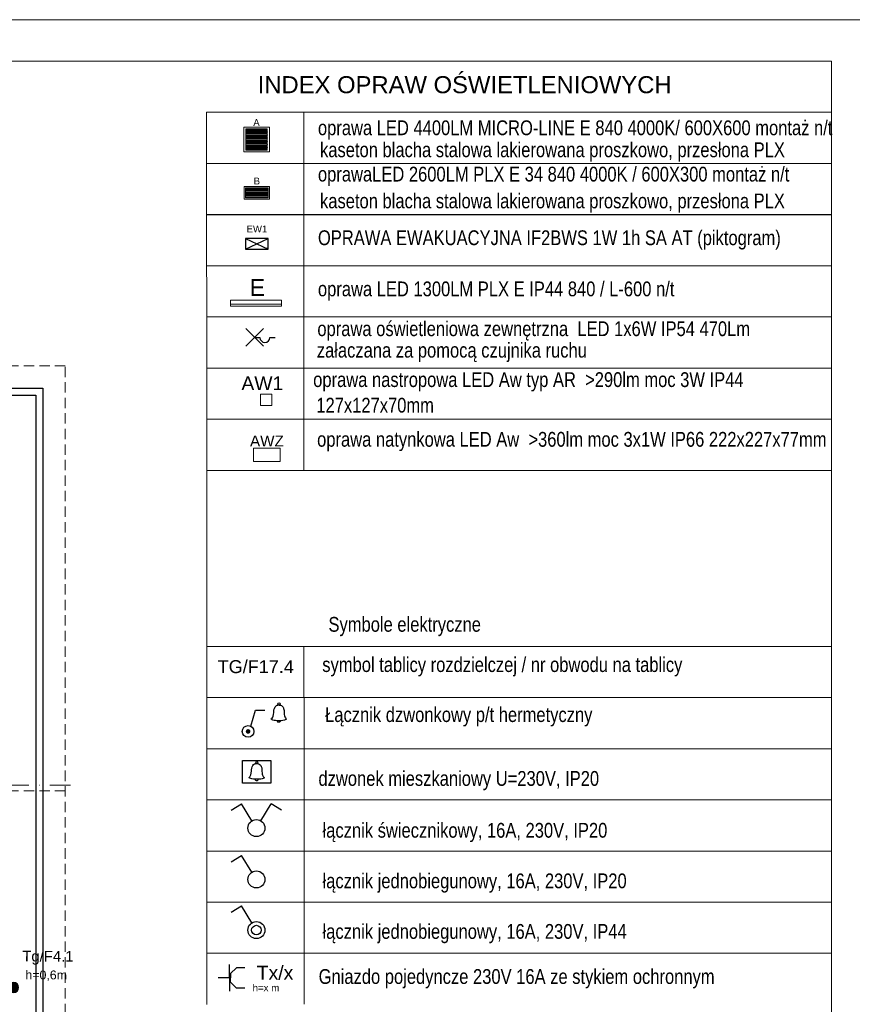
# Model space of a CAD drawing. Header units: inches. Extents: x 45159 to 108059, y -33626 to -17950.
# Tile 31 of 38: x 50738 to 51442, y -18782 to -17950. Entities that reach past the tile are written whole.
import ezdxf
from ezdxf.enums import TextEntityAlignment as Align

# ---------------------------------------------------------------- set-up
doc = ezdxf.new("R2010")
doc.units = ezdxf.units.IN
doc.header["$MEASUREMENT"] = 0
for name, pattern in [('DASHDOT', [1, 0.5, -0.25, 0, -0.25]), ('DASHED', [0.75, 0.5, -0.25]), ('HIDDEN', [0.375, 0.25, -0.125])]:
    doc.linetypes.add(name, pattern=pattern)
for name, color, linetype in [('--zest.powiezchni', 7, 'Continuous'), ('A36-obrzeże', 252, 'Continuous'), ('AX - OPRAWY KIERUNKOWE', 1, 'Continuous'), ('E_gniazda', 240, 'Continuous'), ('E_LAMPY', 240, 'Continuous'), ('IE_ośw PRZYCISKI I ŁĄCZNIKI', 5, 'Continuous')]:
    doc.layers.add(name, color=color, linetype=linetype)
for name, color, linetype, lineweight in [('A--tabelka rysunku', 7, 'Continuous', 0), ('E-opisy', 240, 'Continuous', 25), ('E_instalacje elektryczne', 250, 'Continuous', 30), ('E_łączniki', 240, 'Continuous', 30), ('LUXIONA', 140, 'Continuous', 20), ('p--dach', 7, 'Continuous', 30), ('p--osie konstr', 7, 'DASHDOT', 15)]:
    doc.layers.add(name, color=color, linetype=linetype, lineweight=lineweight)
doc.layers.add('AA_KOMINY.W+_Nr_Pióra__152', color=7, linetype='Continuous', lineweight=5, true_color=0x40cfff)
doc.styles.add('Arial', font='arial.ttf', dxfattribs={"width": 0.75})
doc.styles.add('ARIAL 1.0', font='arial.ttf')
doc.styles.add('GENERATED_STYLE_2', font='arial.ttf')
doc.styles.add('GENERATED_STYLE_5', font='txt')
doc.styles.get("Standard").update_dxf_attribs({"font": 'ARIAL.TTF', "width": 0.75})

# ---------------------------------------------------------------- blocks, each defined once
blk = doc.blocks.new('SPLINE_10', base_point=(16648.9, -8782.5))
at = {"lineweight": 30, "true_color": 0xf50000}
h = blk.add_hatch(color=1, dxfattribs=at)
h.dxf.hatch_style = 1
h.paths.add_polyline_path([(16574.2, -8575.1, 1), (16553.8, -8575.1, 1)])
at = {"color": 1, "lineweight": 30, "true_color": 0xf50000}
blk.add_circle((16564, -8575.1), 10.2, dxfattribs=at)
at = {"layer": 'AA_KOMINY.W+_Nr_Pióra__152', "color": 1, "lineweight": 30, "true_color": 0xf50000, "flags": 128}
for points in [[(16568.7, -8507.5), (16563.9, -8503.2), (16562.5, -8499.8), (16562.1, -8495.2), (16562.1, -8473.3)], [(16568.6, -8524.7), (16574.3, -8524.7), (16580.1, -8523.8), (16583.2, -8522.5), (16586, -8520), (16586.5, -8518.3), (16586.6, -8515.2), (16585.6, -8513.2), (16582.5, -8511.6), (16574.1, -8509), (16568.7, -8507.5)], [(16553.6, -8542.9), (16550.6, -8541.8), (16548.2, -8540.1), (16547, -8537.4), (16547, -8533.9), (16547.8, -8530.7), (16549.9, -8527.6), (16558.3, -8524.7)], [(16558.3, -8524.7), (16568.6, -8524.7)], [(16564, -8568.5), (16564, -8555.3), (16563, -8551.7), (16561.9, -8549.8), (16559.8, -8547), (16553.6, -8542.9)]]:
    blk.add_lwpolyline(points, dxfattribs=at)
blk = doc.blocks.new('AX - KIERUNKI')
at = {"layer": 'AX - OPRAWY KIERUNKOWE'}
for points in [[(-20, 0), (-19, -3), (-18, -5), (-13, -5), (-11, -3), (-11, 3), (-13, 6), (-18, 6), (-18, 4), (-14, 4), (-12, 3), (-12, -3), (-13, -3), (-17, -3), (-18, -2), (-18, -1), (-17, 0), (-14, 0), (-14, 2), (-18, 2)], [(-9, -3), (-7, -5), (-4, -5), (-3, -4), (-2, -5), (2, -5), (3, -3), (3, 6), (2, 6), (2, -3), (1, -3), (-1, -3), (-2, -3), (-2, 6), (-3, 6), (-3, -3), (-4, -3), (-7, -3), (-7, -3), (-7, 6), (-9, 6)], [(6, -3), (8, -5), (14, -5), (17, -1), (21, -5), (23, -5), (18, 0), (22, 3), (22, 2), (23, 2), (23, 6), (19, 6), (19, 4), (20, 4), (17, 1), (15, 3), (15, 1), (16, 0), (13, -3), (9, -3), (7, -2), (7, 3), (9, 4), (12, 4), (13, 3), (13, 2), (12, 1), (9, 1), (9, -1), (13, -1), (15, 1), (15, 4), (13, 6), (8, 6), (6, 3)], [(-20, -8), (-20, -10), (-18, -10), (-18, -10), (-19, -10), (-19, -9), (-18, -9), (-18, -9), (-19, -9), (-19, -8), (-18, -8), (-18, -8)], [(-17, -8), (-17, -10), (-17, -10), (-17, -8), (-16, -10), (-16, -10), (-15, -8), (-15, -10), (-15, -10), (-15, -8), (-15, -8), (-16, -9), (-17, -8)], [(-14, -8), (-14, -10), (-12, -10), (-12, -10), (-14, -10), (-14, -9), (-12, -9), (-12, -9), (-14, -9), (-14, -8), (-12, -8), (-12, -8)], [(-9, -9), (-9, -9), (-9, -9), (-9, -9), (-9, -9), (-9, -9), (-9, -10), (-9, -10), (-9, -10), (-9, -10), (-9, -10), (-9, -10), (-9, -10), (-9, -10), (-9, -10), (-9, -10), (-9, -10), (-9, -10), (-8, -10), (-8, -10), (-8, -10), (-8, -10), (-8, -10), (-8, -10), (-8, -10), (-8, -10), (-8, -10), (-8, -10), (-8, -10), (-8, -10), (-8, -10), (-8, -10), (-8, -10), (-7, -10), (-7, -10), (-7, -10), (-7, -10), (-7, -10), (-7, -10), (-7, -10), (-7, -10), (-7, -10), (-7, -10), (-7, -10), (-7, -10), (-7, -10), (-7, -10), (-7, -10), (-7, -10), (-7, -9), (-8, -9), (-8, -9), (-7, -9), (-7, -10), (-7, -10), (-7, -10), (-7, -10), (-7, -10), (-7, -10), (-7, -10), (-7, -10), (-7, -10), (-7, -10), (-7, -10), (-7, -10), (-7, -10), (-7, -10), (-7, -10), (-8, -10), (-8, -10), (-8, -10), (-8, -10), (-8, -10), (-8, -10), (-8, -10), (-8, -10), (-8, -10), (-8, -10), (-8, -10), (-8, -10), (-8, -10), (-8, -10), (-8, -10), (-8, -10), (-8, -10), (-8, -10), (-8, -10), (-8, -10), (-8, -10), (-8, -10), (-8, -10), (-9, -10), (-9, -10), (-9, -10), (-9, -10), (-9, -9), (-9, -9), (-9, -9), (-9, -9), (-9, -9), (-9, -9), (-9, -9), (-9, -9), (-9, -9), (-9, -9), (-9, -9), (-9, -9), (-9, -9), (-9, -9), (-9, -9), (-9, -9), (-9, -9), (-9, -9), (-8, -9), (-8, -9), (-8, -9), (-8, -8), (-8, -8), (-8, -8), (-8, -8), (-8, -8), (-8, -8), (-8, -8), (-8, -8), (-8, -8), (-8, -8), (-8, -8), (-8, -8), (-8, -8), (-8, -8), (-8, -8), (-8, -8), (-8, -8), (-8, -8), (-8, -8), (-8, -8), (-7, -8), (-7, -8), (-7, -8), (-7, -8), (-7, -8), (-7, -8), (-7, -8), (-7, -8), (-7, -8), (-7, -8), (-7, -8), (-7, -8), (-7, -8), (-7, -8), (-7, -8), (-7, -8), (-7, -8), (-7, -8), (-7, -8), (-7, -8), (-7, -8), (-7, -8), (-7, -8), (-7, -8), (-7, -8), (-7, -8), (-7, -8), (-7, -8), (-7, -8), (-7, -8), (-8, -8), (-8, -8), (-8, -8), (-8, -8), (-8, -8), (-8, -8), (-8, -8), (-8, -8), (-8, -8), (-8, -8), (-8, -8), (-8, -8), (-8, -8), (-8, -8), (-8, -8), (-8, -8), (-9, -8), (-9, -8), (-9, -8), (-9, -8), (-9, -8), (-9, -8), (-9, -8), (-9, -9), (-9, -9), (-9, -9), (-9, -9), (-9, -9), (-9, -9), (-9, -9), (-9, -9), (-9, -9), (-9, -9), (-9, -9)], [(-6, -8), (-6, -10), (-4, -10), (-4, -10), (-6, -10), (-6, -9), (-4, -9), (-4, -9), (-6, -9), (-6, -8), (-4, -8), (-4, -8)], [(-4, -8), (-4, -10), (-3, -10), (-3, -8), (-2, -10), (-1, -10), (-1, -8), (-2, -8), (-2, -10), (-3, -8)], [(-1, -9), (-1, -9), (-1, -9), (-1, -9), (-1, -9), (-1, -9), (-1, -10), (-1, -10), (-1, -10), (-1, -10), (-1, -10), (-1, -10), (-1, -10), (-1, -10), (-1, -10), (-1, -10), (-1, -10), (0, -10), (0, -10), (0, -10), (0, -10), (0, -10), (0, -10), (0, -10), (0, -10), (0, -10), (0, -10), (0, -10), (0, -10), (0, -10), (0, -10), (0, -10), (0, -10), (0, -10), (1, -10), (1, -10), (1, -10), (1, -10), (1, -10), (1, -10), (1, -10), (1, -10), (1, -10), (1, -10), (1, -10), (1, -10), (1, -10), (1, -10), (1, -10), (1, -10), (1, -10), (1, -10), (1, -10), (1, -10), (1, -10), (1, -10), (1, -10), (1, -10), (1, -10), (1, -10), (1, -10), (1, -10), (1, -10), (1, -10), (0, -10), (0, -10), (0, -10), (0, -10), (0, -10), (0, -10), (0, -10), (0, -10), (0, -10), (0, -10), (0, -10), (0, -10), (0, -10), (0, -10), (0, -10), (0, -10), (0, -10), (0, -10), (0, -10), (0, -10), (0, -10), (0, -10), (0, -10), (0, -10), (-1, -10), (-1, -10), (-1, -10), (-1, -9), (-1, -9), (-1, -9), (-1, -9), (-1, -9), (-1, -9), (-1, -9), (-1, -9), (-1, -9), (-1, -9), (-1, -9), (-1, -9), (-1, -9), (-1, -9), (-1, -9), (-1, -9), (-1, -9), (0, -9), (0, -9), (0, -9), (0, -9), (0, -8), (0, -8), (0, -8), (0, -8), (0, -8), (0, -8), (0, -8), (0, -8), (0, -8), (0, -8), (0, -8), (0, -8), (0, -8), (0, -8), (0, -8), (0, -8), (0, -8), (0, -8), (0, -8), (0, -8), (1, -8), (1, -8), (1, -8), (1, -8), (1, -8), (1, -8), (1, -8), (1, -8), (1, -8), (1, -8), (1, -8), (1, -8), (1, -8), (1, -8), (1, -8), (1, -8), (1, -8), (1, -8), (1, -8), (1, -8), (1, -8), (1, -8), (1, -8), (1, -8), (1, -8), (1, -8), (1, -8), (1, -8), (1, -8), (1, -8), (0, -8), (0, -8), (0, -8), (0, -8), (0, -8), (0, -8), (0, -8), (0, -8), (0, -8), (0, -8), (0, -8), (0, -8), (0, -8), (0, -8), (0, -8), (0, -8), (0, -8), (-1, -8), (-1, -8), (-1, -8), (-1, -8), (-1, -8), (-1, -8), (-1, -9), (-1, -9), (-1, -9), (-1, -9), (-1, -9), (-1, -9), (-1, -9), (-1, -9), (-1, -9), (-1, -9), (-1, -9)], [(2, -8), (3, -9), (3, -10), (3, -10), (3, -9), (4, -8), (4, -8), (3, -9), (2, -8)], [(6, -8), (6, -10), (8, -10), (8, -10), (6, -10), (6, -8)], [(8, -8), (8, -10), (8, -10), (8, -8)], [(9, -9), (9, -9), (9, -9), (9, -9), (9, -9), (9, -9), (9, -10), (9, -10), (9, -10), (9, -10), (9, -10), (9, -10), (9, -10), (9, -10), (9, -10), (9, -10), (9, -10), (9, -10), (9, -10), (9, -10), (9, -10), (10, -10), (10, -10), (10, -10), (10, -10), (10, -10), (10, -10), (10, -10), (10, -10), (10, -10), (10, -10), (10, -10), (10, -10), (10, -10), (10, -10), (10, -10), (11, -10), (11, -10), (11, -10), (11, -10), (11, -10), (11, -10), (11, -10), (11, -10), (11, -10), (11, -10), (11, -10), (11, -10), (11, -10), (11, -9), (10, -9), (10, -9), (11, -9), (11, -10), (11, -10), (11, -10), (11, -10), (11, -10), (11, -10), (11, -10), (11, -10), (11, -10), (11, -10), (11, -10), (11, -10), (10, -10), (10, -10), (10, -10), (10, -10), (10, -10), (10, -10), (10, -10), (10, -10), (10, -10), (10, -10), (10, -10), (10, -10), (10, -10), (10, -10), (10, -10), (10, -10), (10, -10), (10, -10), (10, -10), (10, -10), (10, -10), (9, -10), (9, -10), (9, -10), (9, -10), (9, -10), (9, -10), (9, -10), (9, -10), (9, -10), (9, -9), (9, -9), (9, -9), (9, -9), (9, -9), (9, -9), (9, -9), (9, -9), (9, -9), (9, -9), (9, -9), (9, -9), (9, -9), (9, -9), (9, -9), (9, -9), (9, -9), (9, -9), (9, -9), (9, -9), (9, -9), (9, -8), (9, -8), (10, -8), (10, -8), (10, -8), (10, -8), (10, -8), (10, -8), (10, -8), (10, -8), (10, -8), (10, -8), (10, -8), (10, -8), (10, -8), (10, -8), (10, -8), (10, -8), (10, -8), (10, -8), (10, -8), (10, -8), (10, -8), (11, -8), (11, -8), (11, -8), (11, -8), (11, -8), (11, -8), (11, -8), (11, -8), (11, -8), (11, -8), (11, -8), (11, -8), (11, -8), (11, -8), (11, -8), (11, -8), (11, -8), (11, -8), (11, -8), (11, -8), (11, -8), (11, -8), (11, -8), (11, -8), (11, -8), (10, -8), (10, -8), (10, -8), (10, -8), (10, -8), (10, -8), (10, -8), (10, -8), (10, -8), (10, -8), (10, -8), (10, -8), (10, -8), (10, -8), (10, -8), (9, -8), (9, -8), (9, -8), (9, -8), (9, -8), (9, -8), (9, -8), (9, -8), (9, -8), (9, -8), (9, -9), (9, -9), (9, -9), (9, -9), (9, -9), (9, -9), (9, -9), (9, -9), (9, -9), (9, -9), (9, -9)], [(12, -8), (12, -10), (12, -10), (12, -9), (14, -9), (14, -10), (14, -10), (14, -8), (14, -8), (14, -9), (12, -9), (12, -8)], [(14, -8), (14, -8), (16, -8), (16, -8), (16, -8), (16, -10), (15, -10), (15, -8)], [(17, -8), (17, -10), (17, -10), (17, -8)], [(18, -8), (18, -10), (18, -10), (18, -8), (20, -10), (20, -10), (20, -8), (20, -8), (20, -10), (18, -8)], [(21, -9), (21, -9), (21, -9), (21, -9), (21, -9), (21, -9), (21, -10), (21, -10), (21, -10), (21, -10), (21, -10), (21, -10), (21, -10), (21, -10), (21, -10), (21, -10), (21, -10), (21, -10), (21, -10), (21, -10), (21, -10), (21, -10), (21, -10), (21, -10), (21, -10), (21, -10), (21, -10), (22, -10), (22, -10), (22, -10), (22, -10), (22, -10), (22, -10), (22, -10), (22, -10), (22, -10), (22, -10), (22, -10), (22, -10), (22, -10), (22, -10), (23, -10), (23, -10), (23, -10), (23, -10), (23, -10), (23, -10), (23, -10), (23, -10), (23, -9), (22, -9), (22, -9), (23, -9), (23, -10), (23, -10), (23, -10), (23, -10), (23, -10), (22, -10), (22, -10), (22, -10), (22, -10), (22, -10), (22, -10), (22, -10), (22, -10), (22, -10), (22, -10), (22, -10), (22, -10), (22, -10), (22, -10), (22, -10), (22, -10), (22, -10), (22, -10), (22, -10), (21, -10), (21, -10), (21, -10), (21, -10), (21, -10), (21, -10), (21, -10), (21, -10), (21, -10), (21, -10), (21, -10), (21, -10), (21, -10), (21, -10), (21, -10), (21, -10), (21, -10), (21, -10), (21, -9), (21, -9), (21, -9), (21, -9), (21, -9), (21, -9), (21, -9), (21, -9), (21, -9), (21, -9), (21, -9), (21, -9), (21, -9), (21, -9), (21, -9), (21, -9), (21, -9), (21, -9), (21, -9), (21, -9), (21, -9), (21, -8), (21, -8), (21, -8), (21, -8), (21, -8), (21, -8), (21, -8), (21, -8), (21, -8), (21, -8), (21, -8), (22, -8), (22, -8), (22, -8), (22, -8), (22, -8), (22, -8), (22, -8), (22, -8), (22, -8), (22, -8), (22, -8), (22, -8), (22, -8), (22, -8), (22, -8), (22, -8), (22, -8), (22, -8), (22, -8), (23, -8), (23, -8), (23, -8), (23, -8), (23, -8), (23, -8), (23, -8), (23, -8), (23, -8), (23, -8), (23, -8), (23, -8), (22, -8), (22, -8), (22, -8), (22, -8), (22, -8), (22, -8), (22, -8), (22, -8), (22, -8), (22, -8), (22, -8), (22, -8), (22, -8), (22, -8), (22, -8), (21, -8), (21, -8), (21, -8), (21, -8), (21, -8), (21, -8), (21, -8), (21, -8), (21, -8), (21, -8), (21, -8), (21, -8), (21, -8), (21, -8), (21, -8), (21, -8), (21, -9), (21, -9), (21, -9), (21, -9), (21, -9), (21, -9), (21, -9), (21, -9), (21, -9), (21, -9), (21, -9)]]:
    blk.add_hatch(color=251, dxfattribs=at).paths.add_polyline_path(points)
at = {"layer": 'AX - OPRAWY KIERUNKOWE', "lineweight": -2}
blk.add_hatch(color=251, dxfattribs=at).paths.add_polyline_path([(17, 1), (15, 3), (15, 1), (16, 0), (13, -3), (9, -3), (7, -2), (7, 3), (9, 4), (12, 4), (13, 3), (13, 2), (12, 1), (9, 1), (9, -1), (13, -1), (15, 1), (15, 4), (13, 6), (8, 6), (6, 3), (6, -3), (8, -5), (14, -5), (17, -1), (21, -5), (23, -5), (18, 0), (22, 3), (22, 2), (23, 2), (23, 6), (19, 6), (19, 4), (20, 4)])
at = {"layer": 'AX - OPRAWY KIERUNKOWE'}
h = blk.add_hatch(color=251, dxfattribs=at)
h.paths.add_polyline_path([(-11, -8), (-11, -10), (-11, -10), (-11, -9), (-10, -9), (-10, -10), (-9, -10), (-10, -9), (-10, -9), (-10, -9), (-10, -9), (-10, -9), (-10, -9), (-10, -9), (-10, -9), (-10, -9), (-10, -9), (-10, -9), (-10, -9), (-10, -9), (-10, -9), (-9, -9), (-9, -9), (-9, -9), (-9, -9), (-9, -9), (-9, -9), (-9, -9), (-9, -9), (-9, -9), (-9, -9), (-9, -9), (-9, -9), (-9, -9), (-9, -9), (-9, -9), (-9, -9), (-9, -9), (-9, -9), (-9, -9), (-9, -8), (-9, -8), (-9, -8), (-9, -8), (-9, -8), (-9, -8), (-9, -8), (-9, -8), (-9, -8), (-9, -8), (-9, -8), (-10, -8), (-10, -8), (-10, -8), (-10, -8), (-10, -8), (-10, -8), (-10, -8), (-10, -8), (-10, -8), (-10, -8), (-10, -8), (-10, -8), (-10, -8), (-10, -8), (-10, -8), (-10, -8), (-10, -8), (-10, -8)])
h.paths.add_polyline_path([(-11, -9), (-11, -8), (-10, -8), (-10, -8), (-10, -8), (-10, -8), (-10, -8), (-10, -8), (-10, -8), (-10, -8), (-10, -8), (-10, -8), (-10, -8), (-10, -8), (-10, -8), (-10, -8), (-10, -8), (-10, -8), (-10, -8), (-10, -8), (-10, -8), (-10, -8), (-10, -8), (-10, -9), (-10, -9), (-10, -9), (-10, -9), (-10, -9), (-10, -9), (-10, -9), (-10, -9), (-10, -9), (-10, -9), (-10, -9), (-10, -9), (-10, -9), (-10, -9), (-10, -9), (-10, -9), (-10, -9), (-10, -9), (-10, -9), (-10, -9), (-10, -9), (-10, -9), (-10, -9), (-10, -9), (-10, -9), (-10, -9), (-10, -9), (-10, -9), (-10, -9), (-10, -9), (-10, -9), (-10, -9), (-10, -9), (-10, -9), (-10, -9)], flags=16)
at = {"layer": 'AX - OPRAWY KIERUNKOWE', "color": 251, "lineweight": -2}
for points in [[(-18, 6), (-18, 4), (-14, 4), (-12, 3), (-12, -3), (-13, -3), (-17, -3), (-18, -2), (-18, -1), (-17, 0), (-14, 0), (-14, 2), (-18, 2), (-20, 0), (-19, -3), (-18, -5), (-13, -5), (-11, -3), (-11, 3), (-13, 6), (-18, 6)], [(2, -3), (1, -3), (-1, -3), (-2, -3), (-2, 6), (-3, 6), (-3, -3), (-4, -3), (-7, -3), (-7, -3), (-7, 6), (-9, 6), (-9, -3), (-7, -5), (-4, -5), (-3, -4), (-2, -5), (2, -5), (3, -3), (3, 6), (2, 6), (2, -3)], [(23, 2), (23, 6), (19, 6), (19, 4), (20, 4), (17, 1), (15, 3), (15, 1), (16, 0), (13, -3), (9, -3), (7, -2), (7, 3), (9, 4), (12, 4), (13, 3), (13, 2), (12, 1), (9, 1), (9, -1), (13, -1), (15, 1), (15, 4), (13, 6), (8, 6), (6, 3), (6, -3), (8, -5), (14, -5), (17, -1), (21, -5), (23, -5), (18, 0), (22, 3), (22, 2), (23, 2)], [(-20, -8), (-18, -8), (-18, -8), (-19, -8), (-19, -9), (-18, -9), (-18, -9), (-19, -9), (-19, -10), (-18, -10), (-18, -10), (-20, -10), (-20, -8)], [(-17, -8), (-17, -8), (-16, -9), (-15, -8), (-15, -8), (-15, -10), (-15, -10), (-15, -8), (-16, -10), (-16, -10), (-17, -8), (-17, -10), (-17, -10), (-17, -8)], [(-14, -8), (-12, -8), (-12, -8), (-14, -8), (-14, -9), (-12, -9), (-12, -9), (-14, -9), (-14, -10), (-12, -10), (-12, -10), (-14, -10), (-14, -8)], [(-10, -9), (-10, -9), (-10, -9), (-10, -9), (-10, -9), (-10, -9), (-10, -9), (-10, -9), (-10, -9), (-10, -9), (-10, -9), (-10, -9), (-10, -9), (-10, -9), (-10, -9), (-10, -9), (-10, -9), (-10, -9), (-10, -9), (-10, -9), (-10, -9), (-10, -9), (-10, -9), (-10, -9), (-10, -9), (-10, -9), (-10, -9), (-10, -9), (-10, -9), (-10, -9), (-10, -9), (-10, -9), (-10, -9), (-10, -9), (-10, -9), (-10, -8), (-10, -8), (-10, -8), (-10, -8), (-10, -8), (-10, -8), (-10, -8), (-10, -8), (-10, -8), (-10, -8), (-10, -8), (-10, -8), (-10, -8), (-10, -8), (-10, -8), (-10, -8), (-10, -8), (-10, -8), (-10, -8), (-10, -8), (-10, -8), (-11, -8), (-11, -9), (-10, -9)], [(-11, -8), (-10, -8), (-10, -8), (-10, -8), (-10, -8), (-10, -8), (-10, -8), (-10, -8), (-10, -8), (-10, -8), (-10, -8), (-10, -8), (-10, -8), (-10, -8), (-10, -8), (-10, -8), (-10, -8), (-10, -8), (-10, -8), (-9, -8), (-9, -8), (-9, -8), (-9, -8), (-9, -8), (-9, -8), (-9, -8), (-9, -8), (-9, -8), (-9, -8), (-9, -8), (-9, -9), (-9, -9), (-9, -9), (-9, -9), (-9, -9), (-9, -9), (-9, -9), (-9, -9), (-9, -9), (-9, -9), (-9, -9), (-9, -9), (-9, -9), (-9, -9), (-9, -9), (-9, -9), (-9, -9), (-9, -9), (-9, -9), (-10, -9), (-10, -9), (-10, -9), (-10, -9), (-10, -9), (-10, -9), (-10, -9), (-10, -9), (-10, -9), (-10, -9), (-10, -9), (-10, -9), (-10, -9), (-10, -9), (-9, -10), (-10, -10), (-10, -9), (-11, -9), (-11, -10), (-11, -10), (-11, -8)], [(-9, -9), (-9, -9), (-9, -9), (-9, -9), (-9, -9), (-9, -9), (-9, -9), (-9, -9), (-9, -9), (-9, -9), (-9, -9), (-9, -9), (-9, -8), (-9, -8), (-9, -8), (-9, -8), (-9, -8), (-9, -8), (-9, -8), (-8, -8), (-8, -8), (-8, -8), (-8, -8), (-8, -8), (-8, -8), (-8, -8), (-8, -8), (-8, -8), (-8, -8), (-8, -8), (-8, -8), (-8, -8), (-8, -8), (-8, -8), (-8, -8), (-7, -8), (-7, -8), (-7, -8), (-7, -8), (-7, -8), (-7, -8), (-7, -8), (-7, -8), (-7, -8), (-7, -8), (-7, -8), (-7, -8), (-7, -8), (-7, -8), (-7, -8), (-7, -8), (-7, -8), (-7, -8), (-7, -8), (-7, -8), (-7, -8), (-7, -8), (-7, -8), (-7, -8), (-7, -8), (-7, -8), (-7, -8), (-7, -8), (-7, -8), (-7, -8), (-8, -8), (-8, -8), (-8, -8), (-8, -8), (-8, -8), (-8, -8), (-8, -8), (-8, -8), (-8, -8), (-8, -8), (-8, -8), (-8, -8), (-8, -8), (-8, -8), (-8, -8), (-8, -8), (-8, -8), (-8, -8), (-8, -8), (-8, -8), (-8, -9), (-8, -9), (-8, -9), (-9, -9), (-9, -9), (-9, -9), (-9, -9), (-9, -9), (-9, -9), (-9, -9), (-9, -9), (-9, -9), (-9, -9), (-9, -9), (-9, -9), (-9, -9), (-9, -9), (-9, -9), (-9, -9), (-9, -9), (-9, -9), (-9, -10), (-9, -10), (-9, -10), (-9, -10), (-8, -10), (-8, -10), (-8, -10), (-8, -10), (-8, -10), (-8, -10), (-8, -10), (-8, -10), (-8, -10), (-8, -10), (-8, -10), (-8, -10), (-8, -10), (-8, -10), (-8, -10), (-8, -10), (-8, -10), (-8, -10), (-8, -10), (-8, -10), (-8, -10), (-8, -10), (-8, -10), (-7, -10), (-7, -10), (-7, -10), (-7, -10), (-7, -10), (-7, -10), (-7, -10), (-7, -10), (-7, -10), (-7, -10), (-7, -10), (-7, -10), (-7, -10), (-7, -10), (-7, -10), (-7, -9), (-8, -9), (-8, -9), (-7, -9), (-7, -10), (-7, -10), (-7, -10), (-7, -10), (-7, -10), (-7, -10), (-7, -10), (-7, -10), (-7, -10), (-7, -10), (-7, -10), (-7, -10), (-7, -10), (-7, -10), (-7, -10), (-7, -10), (-8, -10), (-8, -10), (-8, -10), (-8, -10), (-8, -10), (-8, -10), (-8, -10), (-8, -10), (-8, -10), (-8, -10), (-8, -10), (-8, -10), (-8, -10), (-8, -10), (-8, -10), (-9, -10), (-9, -10), (-9, -10), (-9, -10), (-9, -10), (-9, -10), (-9, -10), (-9, -10), (-9, -10), (-9, -10), (-9, -10), (-9, -10), (-9, -9), (-9, -9), (-9, -9), (-9, -9), (-9, -9), (-9, -9)], [(-6, -8), (-4, -8), (-4, -8), (-6, -8), (-6, -9), (-4, -9), (-4, -9), (-6, -9), (-6, -10), (-4, -10), (-4, -10), (-6, -10), (-6, -8)], [(-4, -8), (-3, -8), (-2, -10), (-2, -8), (-1, -8), (-1, -10), (-2, -10), (-3, -8), (-3, -10), (-4, -10), (-4, -8)], [(-1, -9), (-1, -9), (-1, -9), (-1, -9), (-1, -9), (-1, -9), (-1, -9), (-1, -9), (-1, -9), (-1, -9), (-1, -9), (-1, -9), (-1, -8), (-1, -8), (-1, -8), (-1, -8), (-1, -8), (-1, -8), (0, -8), (0, -8), (0, -8), (0, -8), (0, -8), (0, -8), (0, -8), (0, -8), (0, -8), (0, -8), (0, -8), (0, -8), (0, -8), (0, -8), (0, -8), (0, -8), (0, -8), (1, -8), (1, -8), (1, -8), (1, -8), (1, -8), (1, -8), (1, -8), (1, -8), (1, -8), (1, -8), (1, -8), (1, -8), (1, -8), (1, -8), (1, -8), (1, -8), (1, -8), (1, -8), (1, -8), (1, -8), (1, -8), (1, -8), (1, -8), (1, -8), (1, -8), (1, -8), (1, -8), (1, -8), (1, -8), (1, -8), (0, -8), (0, -8), (0, -8), (0, -8), (0, -8), (0, -8), (0, -8), (0, -8), (0, -8), (0, -8), (0, -8), (0, -8), (0, -8), (0, -8), (0, -8), (0, -8), (0, -8), (0, -8), (0, -8), (0, -8), (0, -9), (0, -9), (0, -9), (0, -9), (-1, -9), (-1, -9), (-1, -9), (-1, -9), (-1, -9), (-1, -9), (-1, -9), (-1, -9), (-1, -9), (-1, -9), (-1, -9), (-1, -9), (-1, -9), (-1, -9), (-1, -9), (-1, -9), (-1, -9), (-1, -10), (-1, -10), (-1, -10), (0, -10), (0, -10), (0, -10), (0, -10), (0, -10), (0, -10), (0, -10), (0, -10), (0, -10), (0, -10), (0, -10), (0, -10), (0, -10), (0, -10), (0, -10), (0, -10), (0, -10), (0, -10), (0, -10), (0, -10), (0, -10), (0, -10), (0, -10), (0, -10), (1, -10), (1, -10), (1, -10), (1, -10), (1, -10), (1, -10), (1, -10), (1, -10), (1, -10), (1, -10), (1, -10), (1, -10), (1, -10), (1, -10), (1, -10), (1, -10), (1, -10), (1, -10), (1, -10), (1, -10), (1, -10), (1, -10), (1, -10), (1, -10), (1, -10), (1, -10), (1, -10), (1, -10), (1, -10), (1, -10), (0, -10), (0, -10), (0, -10), (0, -10), (0, -10), (0, -10), (0, -10), (0, -10), (0, -10), (0, -10), (0, -10), (0, -10), (0, -10), (0, -10), (0, -10), (0, -10), (0, -10), (-1, -10), (-1, -10), (-1, -10), (-1, -10), (-1, -10), (-1, -10), (-1, -10), (-1, -10), (-1, -10), (-1, -10), (-1, -10), (-1, -9), (-1, -9), (-1, -9), (-1, -9), (-1, -9), (-1, -9)], [(3, -9), (2, -8), (2, -8), (3, -9), (4, -8), (4, -8), (3, -9), (3, -10), (3, -10), (3, -9)], [(6, -8), (6, -8), (6, -10), (8, -10), (8, -10), (6, -10), (6, -8)], [(8, -8), (8, -8), (8, -10), (8, -10), (8, -8)], [(9, -9), (9, -9), (9, -9), (9, -9), (9, -9), (9, -9), (9, -9), (9, -9), (9, -9), (9, -9), (9, -9), (9, -9), (9, -8), (9, -8), (9, -8), (9, -8), (9, -8), (9, -8), (9, -8), (9, -8), (9, -8), (9, -8), (10, -8), (10, -8), (10, -8), (10, -8), (10, -8), (10, -8), (10, -8), (10, -8), (10, -8), (10, -8), (10, -8), (10, -8), (10, -8), (10, -8), (10, -8), (11, -8), (11, -8), (11, -8), (11, -8), (11, -8), (11, -8), (11, -8), (11, -8), (11, -8), (11, -8), (11, -8), (11, -8), (11, -8), (11, -8), (11, -8), (11, -8), (11, -8), (11, -8), (11, -8), (11, -8), (11, -8), (11, -8), (11, -8), (11, -8), (11, -8), (10, -8), (10, -8), (10, -8), (10, -8), (10, -8), (10, -8), (10, -8), (10, -8), (10, -8), (10, -8), (10, -8), (10, -8), (10, -8), (10, -8), (10, -8), (10, -8), (10, -8), (10, -8), (10, -8), (10, -8), (10, -8), (9, -8), (9, -8), (9, -9), (9, -9), (9, -9), (9, -9), (9, -9), (9, -9), (9, -9), (9, -9), (9, -9), (9, -9), (9, -9), (9, -9), (9, -9), (9, -9), (9, -9), (9, -9), (9, -9), (9, -9), (9, -9), (9, -9), (9, -9), (9, -10), (9, -10), (9, -10), (9, -10), (9, -10), (9, -10), (9, -10), (9, -10), (9, -10), (10, -10), (10, -10), (10, -10), (10, -10), (10, -10), (10, -10), (10, -10), (10, -10), (10, -10), (10, -10), (10, -10), (10, -10), (10, -10), (10, -10), (10, -10), (10, -10), (10, -10), (10, -10), (10, -10), (10, -10), (10, -10), (11, -10), (11, -10), (11, -10), (11, -10), (11, -10), (11, -10), (11, -10), (11, -10), (11, -10), (11, -10), (11, -10), (11, -10), (11, -9), (10, -9), (10, -9), (11, -9), (11, -10), (11, -10), (11, -10), (11, -10), (11, -10), (11, -10), (11, -10), (11, -10), (11, -10), (11, -10), (11, -10), (11, -10), (11, -10), (10, -10), (10, -10), (10, -10), (10, -10), (10, -10), (10, -10), (10, -10), (10, -10), (10, -10), (10, -10), (10, -10), (10, -10), (10, -10), (10, -10), (10, -10), (9, -10), (9, -10), (9, -10), (9, -10), (9, -10), (9, -10), (9, -10), (9, -10), (9, -10), (9, -10), (9, -10), (9, -10), (9, -10), (9, -10), (9, -10), (9, -9), (9, -9), (9, -9), (9, -9), (9, -9), (9, -9)], [(12, -8), (12, -8), (12, -9), (14, -9), (14, -8), (14, -8), (14, -10), (14, -10), (14, -9), (12, -9), (12, -10), (12, -10), (12, -8)], [(15, -8), (14, -8), (14, -8), (16, -8), (16, -8), (16, -8), (16, -10), (15, -10), (15, -8)], [(17, -8), (17, -8), (17, -10), (17, -10), (17, -8)], [(18, -8), (18, -8), (20, -10), (20, -8), (20, -8), (20, -10), (20, -10), (18, -8), (18, -10), (18, -10), (18, -8)], [(21, -9), (21, -9), (21, -9), (21, -9), (21, -9), (21, -9), (21, -9), (21, -9), (21, -9), (21, -9), (21, -9), (21, -9), (21, -8), (21, -8), (21, -8), (21, -8), (21, -8), (21, -8), (21, -8), (21, -8), (21, -8), (21, -8), (21, -8), (21, -8), (21, -8), (21, -8), (21, -8), (21, -8), (22, -8), (22, -8), (22, -8), (22, -8), (22, -8), (22, -8), (22, -8), (22, -8), (22, -8), (22, -8), (22, -8), (22, -8), (22, -8), (22, -8), (22, -8), (23, -8), (23, -8), (23, -8), (23, -8), (23, -8), (23, -8), (23, -8), (23, -8), (23, -8), (23, -8), (23, -8), (23, -8), (22, -8), (22, -8), (22, -8), (22, -8), (22, -8), (22, -8), (22, -8), (22, -8), (22, -8), (22, -8), (22, -8), (22, -8), (22, -8), (22, -8), (22, -8), (22, -8), (22, -8), (22, -8), (22, -8), (21, -8), (21, -8), (21, -8), (21, -8), (21, -8), (21, -8), (21, -8), (21, -8), (21, -8), (21, -8), (21, -8), (21, -9), (21, -9), (21, -9), (21, -9), (21, -9), (21, -9), (21, -9), (21, -9), (21, -9), (21, -9), (21, -9), (21, -9), (21, -9), (21, -9), (21, -9), (21, -9), (21, -9), (21, -9), (21, -9), (21, -9), (21, -9), (21, -10), (21, -10), (21, -10), (21, -10), (21, -10), (21, -10), (21, -10), (21, -10), (21, -10), (21, -10), (21, -10), (21, -10), (21, -10), (21, -10), (21, -10), (21, -10), (21, -10), (21, -10), (22, -10), (22, -10), (22, -10), (22, -10), (22, -10), (22, -10), (22, -10), (22, -10), (22, -10), (22, -10), (22, -10), (22, -10), (22, -10), (22, -10), (22, -10), (22, -10), (22, -10), (22, -10), (22, -10), (23, -10), (23, -10), (23, -10), (23, -10), (23, -10), (23, -9), (22, -9), (22, -9), (23, -9), (23, -10), (23, -10), (23, -10), (23, -10), (23, -10), (23, -10), (23, -10), (23, -10), (22, -10), (22, -10), (22, -10), (22, -10), (22, -10), (22, -10), (22, -10), (22, -10), (22, -10), (22, -10), (22, -10), (22, -10), (22, -10), (22, -10), (21, -10), (21, -10), (21, -10), (21, -10), (21, -10), (21, -10), (21, -10), (21, -10), (21, -10), (21, -10), (21, -10), (21, -10), (21, -10), (21, -10), (21, -10), (21, -10), (21, -10), (21, -10), (21, -10), (21, -10), (21, -10), (21, -9), (21, -9), (21, -9), (21, -9), (21, -9), (21, -9)]]:
    blk.add_lwpolyline(points, close=True, dxfattribs=at)
blk = doc.blocks.new('AX - Y1')
at = {"layer": 'AX - OPRAWY KIERUNKOWE', "color": 251, "style": 'ARIAL 1.0'}
blk.add_text('Y1', height=0.98, dxfattribs=at).set_placement((-0.8, -0.5))
blk = doc.blocks.new('*U249')
at = {"layer": 'AX - OPRAWY KIERUNKOWE'}
for p, q in [((38.1, 17.9), (-38.1, 17.9)), ((-38.1, 17.9), (-38.1, -17.9)), ((-38.1, -17.9), (38.1, 17.9)), ((-38.1, 17.9), (38.1, -17.9)), ((38.1, -17.9), (38.1, 17.9)), ((-38.1, -17.9), (38.1, -17.9))]:
    blk.add_line(p, q, dxfattribs=at)
at = {"layer": 'AX - OPRAWY KIERUNKOWE', "color": 2}
for name, p, xscale, yscale, zscale in [('AX - Y1', (-36.2, 16.6), 0.9799999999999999, 0.9799999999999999, 0.9799999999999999), ('AX - KIERUNKI', (34.5, -16.2), 0.09799999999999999, 0.09799999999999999, 0.09799999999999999)]:
    blk.add_blockref(name, p, dxfattribs=dict(at, xscale=xscale, yscale=yscale, zscale=zscale))
blk = doc.blocks.new('EW1')
at = {"layer": 'AX - OPRAWY KIERUNKOWE', "xscale": 0.7, "yscale": 0.7, "zscale": 0.7}
blk.add_blockref('*U249', (38.1, 17.9), dxfattribs=at)
at = {"layer": 'AX - OPRAWY KIERUNKOWE'}
blk.add_attdef('I', text='', height=16, dxfattribs=at).set_placement((38.1, 44.8), align=Align.CENTER)
blk = doc.blocks.new('oE')
at = {"layer": 'LUXIONA'}
blk.add_line((31272, 21008), (31872, 21008), dxfattribs=at)
blk.add_lwpolyline([(31272, 21053), (31872, 21053), (31872, 20983), (31272, 20983)], close=True, dxfattribs=at)
at = {"layer": 'LUXIONA', "style": 'GENERATED_STYLE_5', "flags": 8}
blk.add_attdef('X-WALLK9LED', text='', height=200, dxfattribs=at).set_placement((31587, 21103), align=Align.CENTER)
blk = doc.blocks.new('łącznik_IP44')
at = {"layer": 'E_łączniki'}
for p in [(-177.1, 125.4), (-177.1, 125.4), (-31.3, 50.9), (-31.3, 50.9)]:
    blk.add_line(p, (-104.3, 170), dxfattribs=at)
for radius in [59.8, 33.5]:
    blk.add_circle((0, 0), radius, dxfattribs=at)
blk = doc.blocks.new('łącznik_świecznikowy')
at = {"layer": 'E_łączniki'}
for p, q in [((-177.1, 125.4), (-104.3, 170)), ((-31.3, 50.9), (-104.3, 170)), ((31.3, 50.9), (104.3, 170)), ((177.1, 125.4), (104.3, 170))]:
    blk.add_line(p, q, dxfattribs=at)
blk.add_circle((0, 0), 59.8, dxfattribs=at)
blk = doc.blocks.new('łącznik_1b')
at = {"layer": 'E_łączniki'}
for p in [(31.3, -50.9), (177.1, -125.4)]:
    blk.add_line(p, (104.3, -170), dxfattribs=at)
blk.add_circle((0, 0), 59.8, dxfattribs=at)
blk = doc.blocks.new('gn-1f')
at = {"layer": 'E_gniazda', "lineweight": 30}
for p, q in [((5465750.243, 5917242.278), (5465750.243, 5917242.482)), ((5465750.243, 5917242.278), (5465750.003, 5917242.278)), ((5465750.059, 5917242.155), (5465750.167, 5917242.262)), ((5465750.167, 5917242.262), (5465750.243, 5917242.262)), ((5465750.243, 5917242.278), (5465750.483, 5917242.278)), ((5465750.32, 5917242.262), (5465750.243, 5917242.262)), ((5465750.428, 5917242.155), (5465750.32, 5917242.262)), ((5465750.059, 5917242), (5465750.059, 5917242.155)), ((5465750.428, 5917242), (5465750.428, 5917242.155))]:
    blk.add_line(p, q, dxfattribs=at)
at = {"layer": 'E_gniazda', "color": 7, "style": 'Arial'}
blk.add_attdef('fazy', (5465750.613, 5917242.135), '', height=0.125, dxfattribs=at)
for tag, p in [('PRAD', (5465750.237, 5917241.926)), ('OBWÓD', (5465750.207, 5917241.732))]:
    blk.add_attdef(tag, text='', height=0.125, dxfattribs=at).set_placement(p, align=Align.MIDDLE)
blk = doc.blocks.new('dzwonek')
at = {"layer": 'IE_ośw PRZYCISKI I ŁĄCZNIKI'}
for points in [[(-1810, -3533), (-1635, -3371), (-1477, -3101), (-1394, -2880), (-1284, -2498), (-1214, -2007), (-1209, -1739), (-1177, -1379), (-1079, -1049), (-928, -698), (-763, -515), (-553, -364), (-402, -297), (-265, -264), (-128, -248), (41, -254), (219, -259), (382, -297), (586, -380), (772, -543), (954, -747), (1040, -934), (1101, -1095), (1152, -1304), (1187, -1523), (1194, -1795), (1201, -2159), (1243, -2461), (1303, -2765), (1385, -2993), (1508, -3277), (1617, -3415), (1783, -3578), (1692, -3664), (1490, -3754), (1269, -3836), (920, -3908), (536, -3940), (319, -3947), (-474, -3947), (-804, -3917), (-1135, -3864), (-1423, -3787), (-1605, -3710), (-1765, -3612), (-1818, -3561), (-1810, -3533)], [(-447, -3947), (-406, -4054), (-312, -4161), (-168, -4218), (17, -4242), (145, -4215), (270, -4151), (358, -4054), (428, -3944)]]:
    blk.add_lwpolyline(points, dxfattribs=at)
blk.add_circle((0, 0), 252, dxfattribs=at)
blk = doc.blocks.new('łacznik poj.her')
at = {"layer": 'IE_ośw PRZYCISKI I ŁĄCZNIKI', "linetype": 'DASHED', "lineweight": -2, "ltscale": 600}
h = blk.add_hatch(color=256, dxfattribs=at)
edge = h.paths.add_edge_path()
edge.add_ellipse((93579, 3011), major_axis=(26.1, 0), ratio=1, start_angle=0, end_angle=360)
at = {"layer": 'IE_ośw PRZYCISKI I ŁĄCZNIKI', "lineweight": 30}
for p, q in [((93610, 3069), (93662, 3249)), ((93662, 3249), (93766, 3249))]:
    blk.add_line(p, q, dxfattribs=at)
blk.add_ellipse((93579, 3011), major_axis=(65.8, 0), ratio=1, dxfattribs=at)
blk = doc.blocks.new('updoor')
at = {"layer": 'LUXIONA'}
blk.add_lwpolyline([(178, 0), (178, 178), (-178, 178), (-178, 0)], close=True, dxfattribs=at)
blk.add_attdef('OZNACZENIE', text='', height=146, dxfattribs=at).set_placement((0, 201), align=Align.CENTER)
blk = doc.blocks.new('A')
at = {"layer": 'LUXIONA', "linetype": 'Continuous'}
h = blk.add_hatch(dxfattribs=at)
h.set_pattern_fill('ANSI31', color=256, scale=200, angle=135)
h.set_pattern_definition([(180, (365.154, -7.218), (-2e-15, -25), [])])
h.paths.add_polyline_path([(51, 540), (51, 40), (551, 40), (551, 540)])
for p, q in [((51, 290), (51, 540)), ((301, 540), (51, 540)), ((301, 540), (551, 540)), ((551, 540), (551, 40))]:
    blk.add_line(p, q, dxfattribs=at)
for points in [[(0, 580), (602, 580), (602, 0), (0, 0)], [(51, 540), (551, 540), (551, 40), (51, 40)], [(51, 540), (551, 540), (551, 40), (51, 40)]]:
    blk.add_lwpolyline(points, close=True, dxfattribs=at)
for p in [(551, 469), (551, 397), (551, 326), (551, 254), (551, 183), (551, 111)]:
    blk.add_point(p, dxfattribs=at)
at = {"layer": 'LUXIONA'}
blk.add_attdef('OZNACZENIE', text='', height=80, dxfattribs=at).set_placement((298, 612), align=Align.CENTER)
blk = doc.blocks.new('B')
at = {"layer": 'LUXIONA', "linetype": 'Continuous'}
h = blk.add_hatch(dxfattribs=at)
h.set_pattern_fill('ANSI31', color=256, scale=200, angle=135)
h.set_pattern_definition([(180, (966.344, -170.453), (-2e-15, -25), [])])
h.paths.add_polyline_path([(31, 263), (31, 32), (564, 32), (564, 263)])
for points in [[(0, 0), (595, 0), (595, 295), (0, 295)], [(31, 32), (564, 32), (564, 263), (31, 263)]]:
    blk.add_lwpolyline(points, close=True, dxfattribs=at)
at = {"layer": 'LUXIONA'}
blk.add_attdef('OZNACZENIE', text='', height=80, dxfattribs=at).set_placement((298, 343), align=Align.CENTER)

msp = doc.modelspace()

# ---------------------------------------------------------------- linework, layer by layer
at = {"layer": 'A--tabelka rysunku', "linetype": 'Continuous'}
for points in [[(49358.96, -19434.92), (51458.96, -19434.92), (51458.96, -17949.92), (49358.96, -17949.92)], [(49358.96, -19434.92), (51458.96, -19434.92), (51458.96, -17949.92), (49358.96, -17949.92)], [(49483.96, -19399.92), (51423.96, -19399.92), (51423.96, -17984.92), (49483.96, -17984.92)]]:
    msp.add_lwpolyline(points, close=True, dxfattribs=at)
at = {"layer": 'A36-obrzeże', "linetype": 'Continuous', "ltscale": 35}
for points in [[(49966.65, -18941.66), (49675.15, -18941.66), (49675.15, -18261.16), (50757.65, -18261.16), (50757.65, -18941.66), (50358.15, -18941.66)], [(49966.65, -18935.66), (49681.15, -18935.66), (49681.15, -18267.16), (50751.65, -18267.16), (50751.65, -18935.66), (50358.15, -18935.66)]]:
    msp.add_lwpolyline(points, dxfattribs=at)
at = {"layer": 'E_instalacje elektryczne', "color": 7}
for p, q in [((50929.12, -18210.84), (50944.02, -18225.74)), ((50929.12, -18225.74), (50944.02, -18210.84)), ((50929.12, -18210.84), (50944.02, -18225.74)), ((50929.12, -18225.74), (50944.02, -18210.84)), ((50936.57, -18218.29), (50941.01, -18218.29)), ((50936.57, -18218.29), (50941.01, -18218.29)), ((50949.54, -18218.29), (50953.8, -18218.29)), ((50949.54, -18218.29), (50953.8, -18218.29))]:
    msp.add_line(p, q, dxfattribs=at)
msp.add_arc((50945.27, -18218.29), 4.26, 180, 0, dxfattribs=at)
msp.add_arc((50945.27, -18218.29), 4.26, 180, 0, dxfattribs=at)
at = {"layer": 'IE_ośw PRZYCISKI I ŁĄCZNIKI'}
msp.add_lwpolyline([(50926.31, -18575.82), (50950.34, -18575.82), (50950.34, -18594.78), (50926.31, -18594.78)], close=True, dxfattribs=at)
at = {"layer": 'LUXIONA', "color": 7}
for p, q in [((50895.93, -17984.92), (51423.97, -17984.92)), ((50895.93, -18028.12), (50896.15, -18306.5)), ((51423.97, -18028.12), (50895.93, -18028.12)), ((50978.23, -18071.32), (50978.23, -18028.12)), ((51424.19, -18954.58), (51423.97, -18028.12)), ((51423.97, -18071.32), (50895.93, -18071.32)), ((50978.23, -18114.52), (50978.23, -18071.32)), ((51423.97, -18114.52), (50895.93, -18114.52)), ((51423.97, -18114.65), (50895.93, -18114.65)), ((50978.23, -18157.72), (50978.23, -18114.52)), ((51423.97, -18157.85), (50895.93, -18157.85)), ((50978.23, -18200.92), (50978.23, -18157.72)), ((51423.97, -18201.05), (50895.93, -18201.05)), ((50978.23, -18244.12), (50978.23, -18200.92)), ((51423.97, -18244.25), (50895.93, -18244.25)), ((50978.23, -18287.32), (50978.23, -18244.12)), ((51423.97, -18287.45), (50895.93, -18287.45)), ((51423.97, -18287.45), (50895.93, -18287.45)), ((50978.23, -18330.65), (50978.23, -18287.45)), ((50896.15, -18306.5), (50896.15, -18349.7)), ((51423.97, -18330.78), (50895.93, -18330.78)), ((50896.15, -18349.7), (50896.15, -18392.9)), ((50896.15, -18392.9), (50896.15, -18522.58)), ((51423.97, -18479.47), (50895.93, -18479.47)), ((50978.23, -18522.54), (50978.23, -18479.34)), ((50896.15, -18522.5), (50896.15, -18652.18)), ((51424.42, -18522.58), (50896.38, -18522.58)), ((50978.46, -18652.1), (50978.46, -18522.58)), ((51424.42, -18565.78), (50896.38, -18565.78)), ((51424.19, -18609.02), (50896.15, -18609.02)), ((50896.15, -18652.05), (50896.15, -18781.74)), ((51424.19, -18652.22), (50896.15, -18652.22)), ((50978.46, -18695.25), (50978.46, -18652.05)), ((51424.19, -18695.38), (50896.15, -18695.38)), ((50978.46, -18738.45), (50978.46, -18695.25)), ((51424.19, -18738.58), (50896.15, -18738.58)), ((50978.46, -18781.65), (50978.46, -18738.45))]:
    msp.add_line(p, q, dxfattribs=at)
at = {"layer": 'LUXIONA'}
msp.add_lwpolyline([(50941.44, -18275.84), (50951.04, -18275.84), (50951.04, -18266.24), (50941.44, -18266.24)], close=True, dxfattribs=at)
at = {"layer": 'p--dach', "linetype": 'HIDDEN', "lineweight": 20, "ltscale": 35}
msp.add_line((50776.51, -18601.41), (49656.29, -18601.41), dxfattribs=at)
msp.add_lwpolyline([(49656.29, -18960.52), (50776.51, -18960.52), (50776.51, -18242.3), (49656.29, -18242.3)], close=True, dxfattribs=at)
at = {"layer": 'p--osie konstr', "linetype": 'DASHDOT', "ltscale": 35}
msp.add_line((50780.95, -18596.41), (49696.75, -18596.41), dxfattribs=at)

# ---------------------------------------------------------------- block references
at = {"layer": 'AX - OPRAWY KIERUNKOWE', "color": 7, "linetype": 'ByBlock', "xscale": 0.3599999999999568, "yscale": 0.3599999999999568, "zscale": 0.3599999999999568}
msp.add_blockref('EW1', (50924.81, -18145.7), dxfattribs=at).add_auto_attribs({'I': 'EW1'})
at = {"layer": 'E_gniazda'}
ref = msp.add_blockref('gn-1f', (277421647.16, -256225802.02), dxfattribs=dict(at, xscale=46.875, yscale=46.875, zscale=46.875, rotation=89.99999999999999))
ref.add_attrib('OBWÓD', 'Tx/x', dxfattribs={"layer": '0', "color": 7, "height": 11.719, "style": 'Arial'}).set_placement((50969.25, -18760.82), align=Align.RIGHT)
ref.add_attrib('PRAD', 'h=x m', dxfattribs={"layer": '0', "color": 7, "height": 5.859, "style": 'Arial'}).set_placement((50946.13, -18767.52), align=Align.MIDDLE)
at = {"layer": 'E_LAMPY', "linetype": 'Continuous', "xscale": -0.4200000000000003, "yscale": 0.4200000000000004, "zscale": 0.4200000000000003, "rotation": 39.62132203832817}
msp.add_blockref('SPLINE_10', (50760.89, -18857.36), dxfattribs=at)
at = {"layer": 'E_łączniki', "lineweight": 30, "xscale": 0.1199999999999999, "yscale": 0.1199999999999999, "zscale": 0.1199999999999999}
msp.add_blockref('łącznik_świecznikowy', (50938.03, -18632.77), dxfattribs=at)
at = {"layer": 'E_łączniki', "xscale": 0.1199999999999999, "yscale": 0.1199999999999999, "zscale": 0.1199999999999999, "rotation": 180}
msp.add_blockref('łącznik_1b', (50938.03, -18676.22), dxfattribs=at)
at = {"layer": 'E_łączniki', "xscale": 0.1199999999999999, "yscale": 0.1199999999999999, "zscale": 0.1199999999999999}
msp.add_blockref('łącznik_IP44', (50938.03, -18718.94), dxfattribs=at)
at = {"layer": 'IE_ośw PRZYCISKI I ŁĄCZNIKI'}
for name, p, xscale, yscale, zscale in [('dzwonek', (50957.13, -18527.92), 0.003599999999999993, 0.003599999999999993, 0.003599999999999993), ('łacznik poj.her', (43912.61, -18776.96), 0.07500000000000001, 0.07500000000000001, 0.07500000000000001), ('dzwonek', (50938.36, -18577.34), 0.003599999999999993, 0.003599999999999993, 0.003599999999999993)]:
    msp.add_blockref(name, p, dxfattribs=dict(at, xscale=xscale, yscale=yscale, zscale=zscale))
at = {"layer": 'LUXIONA', "color": 7, "linetype": 'ByBlock'}
ref = msp.add_blockref('A', (50927.38, -18061.68), dxfattribs=dict(at, xscale=0.03599999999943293, yscale=0.03600000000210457, zscale=0.03599999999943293))
ref.add_attrib('OZNACZENIE', 'A', dxfattribs={"height": 5.76}).set_placement((50938.11, -18039.66), align=Align.CENTER)
ref = msp.add_blockref('B', (50927.75, -18101.46), dxfattribs=dict(at, xscale=0.03599999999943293, yscale=0.03600000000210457, zscale=0.03599999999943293))
ref.add_attrib('OZNACZENIE', 'B', dxfattribs={"height": 5.76}).set_placement((50938.46, -18089.11), align=Align.CENTER)
at = {"layer": 'LUXIONA'}
ref = msp.add_blockref('oE', (48664.61, -19702.78), dxfattribs=dict(at, xscale=0.07199999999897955, yscale=0.07199999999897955, zscale=0.07200000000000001))
ref.add_attrib('X-WALLK9LED', 'E', dxfattribs={"height": 14.4, "style": 'GENERATED_STYLE_5'}).set_placement((50938.85, -18183.35), align=Align.CENTER)
at = {"layer": 'LUXIONA', "xscale": 0.06299212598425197, "yscale": 0.06299212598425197, "zscale": 0.06299212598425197}
msp.add_blockref('updoor', (50946.94, -18323.04), dxfattribs=at).add_auto_attribs({'OZNACZENIE': 'AWZ'})

# ---------------------------------------------------------------- texts
at = {"layer": '--zest.powiezchni', "width": 0.8}
for s, p in [('oprawa LED 4400LM MICRO-LINE E 840 4000K/ 600X600 montaż n/t ', (50990.06, -18047.47)), ('kaseton blacha stalowa lakierowana proszkowo, przesłona PLX', (50991.83, -18066.05)), ('oprawaLED 2600LM PLX E 34 840 4000K / 600X300 montaż n/t', (50990.06, -18086.61)), ('kaseton blacha stalowa lakierowana proszkowo, przesłona PLX', (50991.83, -18109.25)), ('OPRAWA EWAKUACYJNA IF2BWS 1W 1h SA AT (piktogram)', (50990.06, -18140.37)), ('oprawa LED 1300LM PLX E IP44 840 / L-600 n/t', (50990.06, -18183.57)), ('oprawa oświetleniowa zewnętrzna  LED 1x6W IP54 470Lm ', (50989.58, -18217.21)), ('załaczana za pomocą czujnika ruchu ', (50989.1, -18235.36)), ('oprawa nastropowa LED Aw typ AR  >290lm moc 3W IP44   ', (50986.05, -18260.21)), ('127x127x70mm  ', (50988.71, -18281.81)), ('oprawa natynkowa LED Aw  >360lm moc 3x1W IP66 222x227x77mm  ', (50989.36, -18310.63))]:
    msp.add_text(s, height=12.5, dxfattribs=at).set_placement(p)
msp.add_text('Symbole elektryczne', height=12.5, dxfattribs=at).set_placement((50998.97, -18454.43), align=Align.TOP_LEFT)
for s, p in [('symbol tablicy rozdzielczej / nr obwodu na tablicy', (50993.73, -18494.69)), ('łącznik świecznikowy, 16A, 230V, IP20', (50993.96, -18634.65)), ('łącznik jednobiegunowy, 16A, 230V, IP20', (50993.96, -18677.37)), ('łącznik jednobiegunowy, 16A, 230V, IP44', (50993.96, -18720.09))]:
    msp.add_text(s, height=12.5, dxfattribs=at).set_placement(p, align=Align.MIDDLE_LEFT)
at = {"layer": '--zest.powiezchni', "char_height": 12.5, "width": 359.0496, "attachment_point": 5}
for s, insert in [('\\W0.8;Łącznik dzwonkowy p/t hermetyczny', (51109.09, -18538.83)), ('\\W0.8;dzwonek mieszkaniowy U=230V, IP20', (51109.09, -18592.74)), ('{\\W0.8;Gniazdo pojedyncze 230V 16A ze stykiem ochronnym}', (51157.98, -18760.05))]:
    msp.add_mtext(s, dxfattribs=dict(at, insert=insert))
at = {"layer": 'E-opisy', "color": 0, "linetype": 'Continuous', "insert": (50905.31, -18490.96), "char_height": 10.92, "attachment_point": 1, "style": 'GENERATED_STYLE_2'}
msp.add_mtext('TG/F17.4', dxfattribs=at)
at = {"layer": 'E-opisy', "linetype": 'Continuous', "attachment_point": 1, "rotation": 359.76726, "style": 'GENERATED_STYLE_2'}
for s, insert, char_height in [('Tg/F4.1', (50740.24, -18736.42), 9), ('h=0,6m', (50742.82, -18753.02), 7.489)]:
    msp.add_mtext(s, dxfattribs=dict(at, insert=insert, char_height=char_height))
at = {"layer": 'LUXIONA', "color": 7, "style": 'Arial'}
msp.add_text(' INDEX OPRAW OŚWIETLENIOWYCH', height=14.4, dxfattribs=at).set_placement((50933.57, -18012.02))
at = {"layer": 'LUXIONA'}
msp.add_attdef('AW1', text='EAw', height=11.675, dxfattribs=at).set_placement((50943.07, -18262.87), align=Align.CENTER)

doc.saveas('drawing.dxf')
